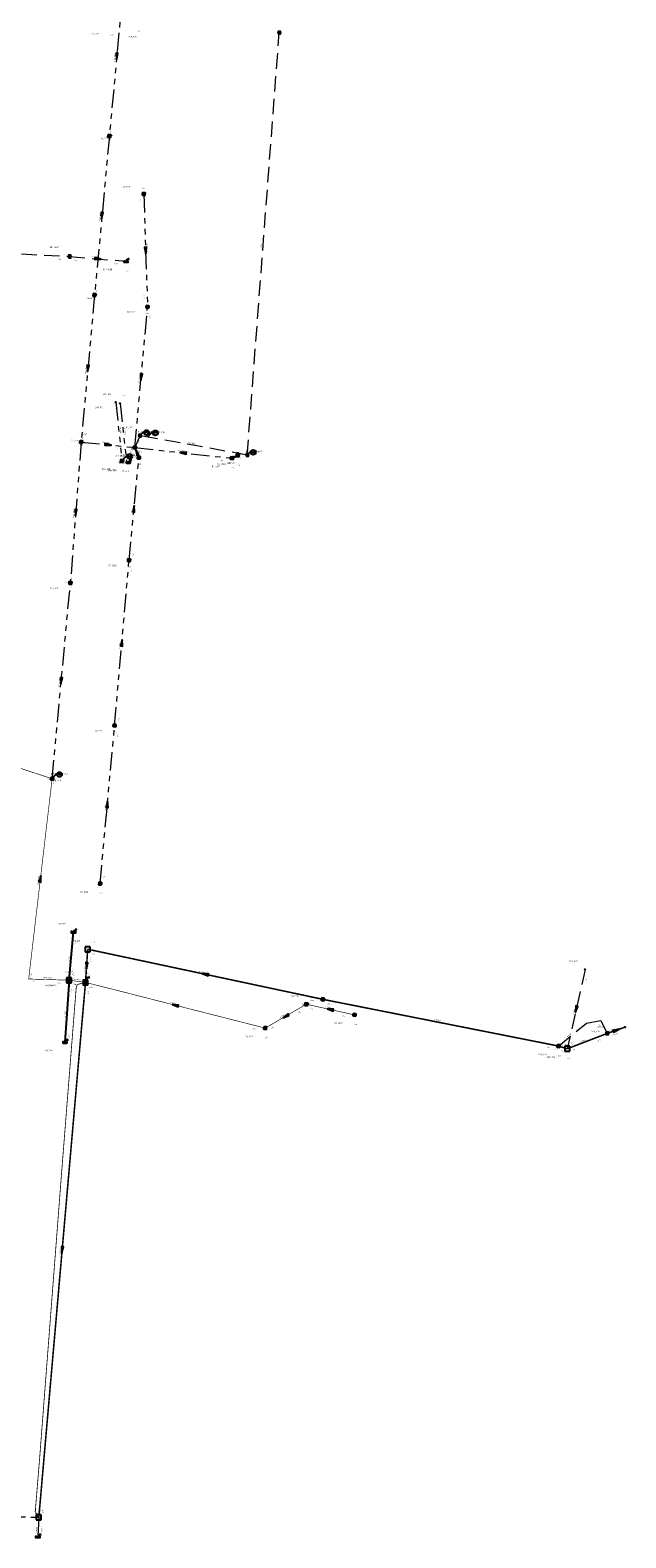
# Model space of a CAD drawing. Header units: metres. Extents: x 253538 to 255020, y 592752 to 593984.
# Tile 5 of 7: x 254248 to 254441, y 593077 to 593566. Entities that reach past the tile are written whole.
import ezdxf
from ezdxf.enums import TextEntityAlignment as Align
from ezdxf.lldxf.tags import DXFTag

# ---------------------------------------------------------------- set-up
doc = ezdxf.new("R2010")
doc.units = ezdxf.units.M
doc.header["$MEASUREMENT"] = 0
doc.linetypes.add('RI-GWA', pattern=[18.45, 6, -1.8, 1.75, -1.8, 1.75, -1.8, 1.75, -1.8])
doc.linetypes.add('RI-HWA', pattern=[7.4, 5, -2.4])
doc.layers.get('0').update_dxf_attribs({"linetype": 'CONTINUOUS'})
doc.layers.get('Defpoints').update_dxf_attribs({"linetype": 'CONTINUOUS', "lineweight": 13})
for name, color, linetype in [('B-ME-RI-KOLK-S', 7, 'CONTINUOUS'), ('B-WE-AL-SITUATIEMETING-S', 7, 'CONTINUOUS'), ('B-WE-RI-RANDVOORWAARDE-G', 104, 'CONTINUOUS'), ('RIO-AFMETINGEN', 8, 'CONTINUOUS'), ('RIO-AFSCHOT', 7, 'CONTINUOUS'), ('RIO-BOK', 8, 'CONTINUOUS'), ('RIO-KNOOP', 7, 'CONTINUOUS')]:
    doc.layers.add(name, color=color, linetype=linetype)
for name, color, linetype, lineweight in [('B-OI-RI-GWA_RIOOLPUT-T18', 6, 'CONTINUOUS', 25), ('B-WE-RI-DRUK-G', 210, 'RI-PERS', 18), ('B-WE-RI-GWA-G', 32, 'RI-GWA', 18), ('B-WE-RI-GWA_HOOFDRIOOL-G', 22, 'RI-GWA', 18), ('B-WE-RI-HWA-G', 152, 'RI-HWA', 18), ('B-WE-RI-HWA_RIOOLPUT-S', 6, 'CONTINUOUS', 25), ('B-WE-RI-VWA_RIOOLPUT_INSPECTIEPUT-S', 6, 'CONTINUOUS', 25), ('B-WE-WH-DUIKER-G', 190, 'CONTINUOUS', 25), ('X-XX-AL-VERWIJZING-S', 7, 'CONTINUOUS', 25)]:
    doc.layers.add(name, color=color, linetype=linetype, lineweight=lineweight)
doc.layers.add('RIO-MAAIVELD', color=7, linetype='CONTINUOUS', true_color=0x136734)
doc.styles.add('Iso', font='iso.shx', dxfattribs={"oblique": 10, "height": 1.8})
doc.styles.add('NLCS-ISO', font='NLCS-ISO.ttf')
doc.styles.add('RIO-TXT', font='isocp.shx')
doc.styles.add('Roelofs', font='segoeui.ttf', dxfattribs={"height": 1.8})
tags = doc.linetypes.add('RI-PERS', pattern='A,7,-2,["P",Standard,S=1.8,R=0,X=-0.5,Y=-0.9],-2,7,-2,[102,NLCS.SHX,S=1,R=180,X=0,Y=0],-2', length=22).pattern_tags.tags
tags[6] = DXFTag(74, 10)

# ---------------------------------------------------------------- blocks, each defined once
blk = doc.blocks.new('K_FIC')
blk.add_circle((0, 0), 0.0625)
at = {"style": 'RIO-TXT', "flags": 1}
blk.add_attdef('RIOLERINGSGEBIED', text='', height=1, dxfattribs=at).set_placement((0, 0), align=Align.CENTER)
blk.add_attdef('KNOOPNAAM', text='', height=1, dxfattribs=at).set_placement((0, 0), align=Align.TOP_CENTER)
blk = doc.blocks.new('K_OVL')
for points in [[(0.6, 0.6), (-0.6, 0.6), (-0.6, -0.6), (0.6, -0.6)], [(1, 1.25), (0.474823, 0.983111), (0.413034, 1.369554)]]:
    blk.add_lwpolyline(points, close=True)
blk.add_arc((0.81571, 0.439293), 0.83139, 77.193131, 168.854604)
blk.add_solid([(-0.6, 0.6), (0.6, 0.6), (-0.6, -0.6), (0.6, -0.6)])
at = {"style": 'RIO-TXT', "flags": 1}
blk.add_attdef('RIOLERINGSGEBIED', text='', height=1, dxfattribs=at).set_placement((0, 0), align=Align.CENTER)
blk.add_attdef('KNOOPNAAM', text='', height=1, dxfattribs=at).set_placement((0, 0), align=Align.TOP_CENTER)
blk = doc.blocks.new('L_VHR')
blk.add_lwpolyline([(-0.5, 0), (0.5, 0), (-0.5, 0.15), (-0.5, -0.15), (0.5, 0)])
blk = doc.blocks.new('K_UTB')
blk.add_lwpolyline([(0.5, 0.15), (0.5, -0.3), (-0.5, -0.3), (-0.5, 0.15), (-0.45, 0.15), (-0.45, -0.25), (0, -0.25), (0.45, -0.25), (0.45, 0.15)], close=True)
blk.add_lwpolyline([(0.85, 0.6), (0.55, 0.65), (0.614828, 0.459583), (0.850842, 0.598937)])
blk.add_arc((0.85, -0.25), 0.85, 90, 180)
at = {"style": 'RIO-TXT', "flags": 1}
blk.add_attdef('RIOLERINGSGEBIED', text='', height=1, dxfattribs=at).set_placement((0, 0), align=Align.CENTER)
blk.add_attdef('KNOOPNAAM', text='', height=1, dxfattribs=at).set_placement((0, 0), align=Align.TOP_CENTER)
blk = doc.blocks.new('B-SRI-PUT_VWA')
h = blk.add_hatch(color=256)
edge = h.paths.add_edge_path()
edge.add_arc((0, 0), 0.32, 0, 360)
blk.add_lwpolyline([(-0.32, 0.32), (0.32, 0.32), (0.32, -0.32), (-0.32, -0.32)], close=True)
at = {"lineweight": -3}
blk.add_lwpolyline([(0.32, -0.32), (0.32, 0.32), (-0.32, 0.32), (-0.32, -0.32)], close=True, dxfattribs=at)
blk.add_circle((0, 0), 0.32, dxfattribs=at)
blk = doc.blocks.new('K_DIV')
for p, q in [((-0.65, 0.65), (-0.65, -0.65)), ((0.65, 0.65), (-0.65, 0.65)), ((0.65, -0.65), (0.65, 0.65)), ((-0.65, -0.65), (0.65, -0.65))]:
    blk.add_line(p, q)
at = {"style": 'RIO-TXT', "flags": 1}
blk.add_attdef('RIOLERINGSGEBIED', text='', height=1, dxfattribs=at).set_placement((0, 0), align=Align.CENTER)
blk.add_attdef('KNOOPNAAM', text='', height=1, dxfattribs=at).set_placement((0, 0), align=Align.TOP_CENTER)
blk = doc.blocks.new('SRI-PUT_INSPECTIE-SO')
at = {"lineweight": -3, "flags": 128}
blk.add_lwpolyline([(-2, -2), (2, -2), (2, 2), (-2, 2)], close=True, dxfattribs=at)
at = {"lineweight": -3, "ltscale": 1.5}
blk.add_circle((0, 0), 2, dxfattribs=at)
at = {"ltscale": 0.1, "style": 'NLCS-ISO'}
blk.add_text('I', height=2.5, dxfattribs=at).set_placement((0, 0), align=Align.MIDDLE_CENTER)
blk = doc.blocks.new('SAL-VERWIJZING_DETAIL_LINKSONDER-SO')
for p, q in [((0.7, 2.1), (0, 0)), ((0, 0), (2.1, 0.7)), ((2.1, 0.7), (0.7, 2.1)), ((11.3, 11.3), (1.4, 1.4)), ((31.3, 11.3), (11.3, 11.3))]:
    blk.add_line(p, q)
blk.add_circle((23.3, 11.3), 8)
at = {"lineweight": 50, "style": 'NLCS-ISO'}
blk.add_attdef('...', text='', height=5, dxfattribs=at).set_placement((23.3, 10), align=Align.BOTTOM_CENTER)
at = {"lineweight": 25, "style": 'NLCS-ISO'}
blk.add_attdef('..', text='', height=2.5, dxfattribs=at).set_placement((23.3, 10.1), align=Align.TOP_CENTER)
blk = doc.blocks.new('Q23-S')
blk.add_lwpolyline([(-1.5, 0), (1.5, 0), (1.5, 3), (-1.5, 3)], close=True)
at = {"flags": 128}
for points in [[(-1.5, 0), (1.5, 3)], [(1.5, 0), (-1.5, 3)]]:
    blk.add_lwpolyline(points, dxfattribs=at)
at = {"style": 'Roelofs'}
blk.add_attdef('HOOGTE', text='', height=1.8, dxfattribs=at).set_placement((2.3, 1.5), align=Align.MIDDLE_LEFT)
blk = doc.blocks.new('SAL-MEETPUNT_MARKER-SO')
at = {"layer": 'Defpoints', "color": 0, "linetype": 'ByBlock', "lineweight": -2}
blk.add_point((0, 0), dxfattribs=at)

msp = doc.modelspace()

# ---------------------------------------------------------------- linework, layer by layer
at = {"layer": 'B-WE-RI-DRUK-G', "const_width": 0.25}
msp.add_lwpolyline([(254250.5, 593083.33), (254249.63, 593084.03), (254249.49, 593084.99), (254249.42, 593085.5), (254249.42, 593085.95), (254249.46, 593086.66), (254250.7, 593101.76), (254257.78, 593193.73), (254262.59, 593254.59), (254262.69, 593255.55), (254262.91, 593256.13), (254263.22, 593256.38), (254265.66, 593257.02)], dxfattribs=at)
at = {"layer": 'B-WE-RI-GWA-G'}
for points in [[(254278.24, 593583.62), (254273.41, 593531.78)], [(254273.41, 593531.78), (254268.61, 593480.19)], [(254284.59, 593512.96), (254285.82, 593476.35)], [(254268.61, 593480.19), (254264.24, 593432.45)], [(254281.7, 593430.66), (254285.82, 593476.35)], [(254275.5, 593445.38), (254277.52, 593426.3)], [(254276.88, 593444.99), (254279.01, 593426.05)], [(254264.24, 593432.45), (254260.75, 593386.69)], [(254264.24, 593432.45), (254281.7, 593430.66)], [(254281.7, 593430.66), (254313.25, 593427.2)], [(254281.7, 593430.66), (254283.02, 593427.39)], [(254279.81, 593394.05), (254283.02, 593427.39)], [(254315.1, 593428.1), (254313.25, 593427.2)], [(254275.12, 593340.42), (254279.81, 593394.05)], [(254254.82, 593323.14), (254260.75, 593386.69)], [(254270.42, 593289.09), (254275.12, 593340.42)], [(254270.42, 593289.09), (254275.12, 593340.42)], [(254236.58, 593083.84), (254250.5, 593083.33)], [(254250.48, 593083.26), (254250.19, 593077.06)]]:
    msp.add_lwpolyline(points, dxfattribs=at)
at = {"layer": 'B-WE-RI-GWA_HOOFDRIOOL-G', "const_width": 0.2}
msp.add_lwpolyline([(254192.83, 593343.41), (254192.83, 593343.41), (254254.82, 593323.14), (254247.2, 593258.11), (254260.32, 593257.73), (254265.66, 593257.02), (254324.02, 593242.18), (254337.41, 593249.92), (254353.06, 593246.46)], dxfattribs=at)
at = {"layer": 'B-WE-RI-HWA-G'}
for points in [[(254318.22, 593428.22), (254328.61, 593565.38)], [(254215.31, 593495.04), (254260.33, 593492.72)], [(254260.5, 593492.67), (254278.83, 593491.14)], [(254283.34, 593434.5), (254279.6, 593425.92)], [(254318.22, 593428.22), (254283.34, 593434.5)], [(254427.98, 593261.25), (254422.16, 593235.46)], [(254419.33, 593236.35), (254428.45, 593243.78), (254433.14, 593244.61), (254435.17, 593240.45)]]:
    msp.add_lwpolyline(points, dxfattribs=at)
at = {"layer": 'B-WE-RI-RANDVOORWAARDE-G', "const_width": 0.5}
for points in [[(254266.38, 593267.78), (254265.66, 593257.02)], [(254266.38, 593267.78), (254265.66, 593257.02)], [(254266.38, 593267.78), (254342.75, 593251.52)], [(254266.38, 593267.78), (254342.75, 593251.52)], [(254250.5, 593083.33), (254265.66, 593257.02)], [(254342.75, 593251.52), (254419.33, 593236.35)], [(254435.17, 593240.45), (254440.98, 593242.5)], [(254422.16, 593235.46), (254435.17, 593240.45)], [(254419.33, 593236.35), (254422.16, 593235.46)]]:
    msp.add_lwpolyline(points, dxfattribs=at)
at = {"layer": 'B-WE-WH-DUIKER-G'}
for points in [[(254260.32, 593257.73), (254261.78, 593273.41)], [(254260.32, 593257.73), (254261.78, 593273.41)], [(254260.32, 593257.73), (254258.98, 593237.63)], [(254260.32, 593257.73), (254258.98, 593237.63)]]:
    msp.add_lwpolyline(points, dxfattribs=at)

# ---------------------------------------------------------------- block references
at = {"layer": 'B-ME-RI-KOLK-S', "xscale": 0.2, "yscale": 0.2, "zscale": 0.2}
for p in [(254315.11, 593428.23, -0.73), (254315.11, 593428.22, -0.73)]:
    msp.add_blockref('Q23-S', p, dxfattribs=at).add_auto_attribs({'HOOGTE': '-0.73'})
at = {"layer": 'B-WE-AL-SITUATIEMETING-S', "xscale": 0.2, "yscale": 0.2, "zscale": 0.2}
for p in [(254273.44, 593531.75, -0.51), (254268.56, 593480.17, -0.53), (254283.15, 593434.38, -0.32), (254286.01, 593434.27, -0.32), (254286.01, 593434.27, -0.32), (254264.19, 593432.5, -0.56), (254281.69, 593430.69, -0.29), (254277.69, 593426.66, -0.56), (254282.98, 593427.42, -0.27), (254313.3, 593427.08, -0.33), (254315.11, 593428.23, -0.73), (254315.11, 593428.22, -0.73), (254317.84, 593427.97, 0.36), (254260.72, 593386.7, -0.59), (254254.89, 593323.39, -0.5)]:
    msp.add_blockref('SAL-MEETPUNT_MARKER-SO', p, dxfattribs=at)
at = {"layer": 'B-WE-RI-HWA_RIOOLPUT-S', "xscale": 0.2, "yscale": 0.2, "zscale": 0.2}
for p in [(254328.61, 593565.38), (254260.5, 593492.67), (254283.34, 593434.5), (254318.22, 593428.22)]:
    msp.add_blockref('SRI-PUT_INSPECTIE-SO', p, dxfattribs=at)
at = {"layer": 'B-WE-RI-VWA_RIOOLPUT_INSPECTIEPUT-S', "xscale": 1.25, "yscale": 1.25, "zscale": 1.25, "rotation": 84}
for p in [(254273.41, 593531.78), (254284.59, 593512.96), (254268.61, 593480.19), (254285.82, 593476.35), (254264.24, 593432.45), (254281.7, 593430.66), (254277.52, 593426.3), (254283.02, 593427.39), (254313.25, 593427.2), (254315.1, 593428.1), (254279.81, 593394.05), (254260.75, 593386.69), (254275.12, 593340.42), (254275.12, 593340.42), (254254.82, 593323.14), (254254.82, 593323.14), (254270.42, 593289.09), (254270.42, 593289.09), (254260.32, 593257.73), (254260.32, 593257.73), (254337.41, 593249.92), (254337.41, 593249.92), (254342.75, 593251.52), (254342.75, 593251.52), (254353.06, 593246.46), (254353.06, 593246.46), (254324.02, 593242.18), (254324.02, 593242.18), (254435.17, 593240.45), (254419.33, 593236.35)]:
    msp.add_blockref('B-SRI-PUT_VWA', p, dxfattribs=at)
at = {"layer": 'RIO-AFSCHOT'}
for p, xscale, yscale, zscale, rotation in [((254275.82, 593557.68), 1.999999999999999, 1.999999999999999, 1.999999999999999, 264.6596), ((254271, 593505.96), 2, 2, 2, 264.6738), ((254285.21, 593494.65), 2, 2, 2, 271.9509), ((254269.67, 593491.92), 2, 2, 2, 355.136), ((254266.42, 593456.33), 2, 2, 2, 264.7689), ((254283.76, 593453.52), 1.999999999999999, 1.999999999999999, 1.999999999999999, 264.8128), ((254272.96, 593431.58), 2, 2, 2, 354.1113), ((254282.36, 593429.03), 2, 2, 2, 112.0466), ((254297.46, 593428.93), 2, 2, 2, 173.6704), ((254314.17, 593427.62), 0.819, 0.819, 0.819, 25.44889999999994), ((254262.49, 593409.57), 2, 2, 2, 265.6357), ((254281.42, 593410.71), 1.999999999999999, 1.999999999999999, 1.999999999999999, 84.47), ((254277.46, 593367.24), 2, 2, 2, 84.99450000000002), ((254257.78, 593354.9), 2, 2, 2, 264.6499), ((254272.77, 593314.77), 2, 2, 2, 84.7467), ((254272.77, 593314.77), 2, 2, 2, 84.7467), ((254251.01, 593290.62), 2, 2, 2, 83.31500000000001), ((254251.01, 593290.62), 2, 2, 2, 83.31500000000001), ((254266.03, 593262.41), 2, 2, 2, 266.1666), ((254266.03, 593262.41), 2, 2, 2, 266.1666), ((254304.58, 593259.67), 2, 2, 2, 167.989), ((254304.58, 593259.67), 2, 2, 2, 167.989), ((254294.85, 593249.59), 2, 2, 2, 165.7229), ((254294.85, 593249.59), 2, 2, 2, 165.7229), ((254345.23, 593248.19), 2, 2, 2, 167.6316), ((254345.23, 593248.19), 2, 2, 2, 167.6316), ((254425.08, 593248.32), 2, 2, 2, 257.2542), ((254330.71, 593246.04), 2, 2, 2, 209.9947), ((254330.71, 593246.04), 2, 2, 2, 209.9947), ((254438.07, 593241.47), 2, 2, 2, 19.7829), ((254258.08, 593170.17), 1.999999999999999, 1.999999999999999, 1.999999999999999, 264.9972)]:
    msp.add_blockref('L_VHR', p, dxfattribs=dict(at, xscale=xscale, yscale=yscale, zscale=zscale, rotation=rotation))
at = {"layer": 'RIO-KNOOP', "xscale": 1.25, "yscale": 1.25, "zscale": 1.25}
for name, p in [('K_UTB', (254278.83, 593491.14)), ('K_FIC', (254275.5, 593445.38)), ('K_FIC', (254276.88, 593444.99)), ('K_FIC', (254279.01, 593426.05)), ('K_UTB', (254279.6, 593425.92)), ('K_UTB', (254261.78, 593273.41)), ('K_UTB', (254261.78, 593273.41)), ('K_DIV', (254266.38, 593267.78)), ('K_DIV', (254266.38, 593267.78)), ('K_DIV', (254260.32, 593257.73)), ('K_DIV', (254260.32, 593257.73)), ('K_OVL', (254265.66, 593257.02)), ('K_OVL', (254265.66, 593257.02)), ('K_FIC', (254427.98, 593261.25)), ('K_UTB', (254258.98, 593237.63)), ('K_UTB', (254258.98, 593237.63)), ('K_FIC', (254440.98, 593242.5)), ('K_DIV', (254422.16, 593235.46)), ('K_DIV', (254250.5, 593083.33)), ('K_FIC', (254250.48, 593083.26)), ('K_UTB', (254250.19, 593077.06))]:
    msp.add_blockref(name, p, dxfattribs=at)
at = {"layer": 'X-XX-AL-VERWIJZING-S', "xscale": 0.1, "yscale": 0.1, "zscale": 0.1}
for p, values in [((254283.15, 593434.38, -0.32), {'...': 'NIET-ZICHTBAAR', '..': '-0.32'}), ((254286.01, 593434.27, -0.32), {'...': 'ONDER-SCHUTTING', '..': '-0.32'}), ((254317.84, 593427.97, 0.36), {'...': 'NIET-ZICHTBAAR', '..': '0.36'}), ((254277.69, 593426.66, -0.56), {'...': 'NIET-ZICHTBAAR', '..': '-0.56'}), ((254254.89, 593323.39, -0.5), {'...': 'NIETZICHTBAAR', '..': '-0.50'})]:
    msp.add_blockref('SAL-VERWIJZING_DETAIL_LINKSONDER-SO', p, dxfattribs=at).add_auto_attribs(values)

# ---------------------------------------------------------------- texts
at = {"layer": 'B-OI-RI-GWA_RIOOLPUT-T18', "color": 2, "style": 'Iso', "oblique": 10}
for s, p in [('509_106', (254270.22, 593564.63)), ('509_108', (254282.22, 593563.67)), ('50_440', (254272.81, 593530.64)), ('50_1246', (254280.13, 593514.95)), ('501_1649', (254256.94, 593495.31)), ('501_1650', (254274.26, 593488.06)), ('50_441', (254268.06, 593478.79)), ('50_1345', (254281.73, 593474.27)), ('500_916', (254271.4, 593443.28)), ('500_914', (254273.95, 593447.61)), ('500_911', (254280.86, 593436.8)), ('50_442', (254263.45, 593432.6)), ('500_915', (254273.59, 593423.22)), ('50_1324', (254277.76, 593427.6)), ('50_1343', (254278.93, 593425.28)), ('50_1347', (254309.31, 593424.1)), ('50_1344', (254311.18, 593424.99)), ('500_912', (254314.29, 593425.17)), ('500_913', (254275.08, 593422.99)), ('500_910', (254275.67, 593422.82)), ('50_1342', (254275.71, 593391.97)), ('50_1325', (254256.65, 593384.57)), ('50_1341', (254271.02, 593338.33)), ('50_1341', (254271.02, 593338.33)), ('50_443', (254257.68, 593322.14)), ('50_1340', (254266.48, 593286.03)), ('50_1340', (254266.48, 593286.03)), ('50_1706', (254259.29, 593275.69)), ('50_1706', (254259.29, 593275.69)), ('509_201', (254263.9, 593270.1)), ('509_201', (254263.9, 593270.1)), ('509_207', (254425.5, 593263.53)), ('50_1705', (254261.74, 593260)), ('50_1705', (254261.74, 593260)), ('50_1704a', (254255.58, 593255.67)), ('50_1704a', (254255.58, 593255.67)), ('50_1704', (254256.22, 593255.67)), ('50_1704', (254256.22, 593255.67)), ('50_1336', (254334.92, 593252.21)), ('50_1336', (254334.92, 593252.21)), ('509_202', (254338.66, 593249.45)), ('509_202', (254338.66, 593249.45)), ('50_1337', (254349.12, 593243.39)), ('50_1337', (254349.12, 593243.39)), ('509_206', (254434.46, 593242.11)), ('50_1335', (254320.09, 593239.09)), ('50_1335', (254320.09, 593239.09)), ('509_205', (254432.74, 593240.74)), ('50_1707', (254255.04, 593234.56)), ('50_1707', (254255.04, 593234.56)), ('509_203', (254415.39, 593233.27)), ('509_204', (254418.23, 593232.35))]:
    msp.add_text(s, height=0.5, dxfattribs=at).set_placement(p, align=Align.BOTTOM_RIGHT)
at = {"layer": 'RIO-AFMETINGEN', "style": 'Iso', "oblique": 10}
for s, rotation, p in [('Beton %%C300', 84.6596, (254275.23, 593555.84)), ('Beton %%C300', 84.6738, (254270.41, 593504.12)), ('ø S500', 355.136, (254267.82, 593492.48)), ('PVC %%C250', 271.9509, (254285.56, 593496.55)), ('ø 200', 85.6578, (254322.89, 593495.22)), ('Beton %%C300', 84.7689, (254265.84, 593454.48)), ('PVC %%C250', 84.8128, (254283.19, 593451.67)), ('PVC %%C400', 276.055, (254276.74, 593437.49)), ('PVC %%C400', 276.4283, (254278.17, 593437.19)), ('PVC %%C250', 354.1113, (254271.13, 593432.18)), ('PVC %%C250', 66.4094, (254280.35, 593428.62)), ('PVC %%C200', 292.0466, (254282.02, 593430.93)), ('PVC %%C160', 353.6704, (254295.63, 593429.54)), ('PVC %%C200', 349.8553, (254299, 593432.11)), ('ø P160', 25.4489, (254312.3, 593427.17)), ('Beton %%C300', 85.6357, (254261.94, 593407.72)), ('ø P200', 84.47, (254280.84, 593408.87)), ('ø P200', 84.9945, (254276.9, 593365.39)), ('Beton %%C800', 84.6499, (254257.21, 593353.05)), ('ø P200', 84.7467, (254272.19, 593312.92)), ('ø P200', 84.7467, (254272.19, 593312.92)), ('Beton %%C800', 83.315, (254250.37, 593288.8)), ('ø B800', 83.315, (254250.37, 593288.8)), ('ø P500', 84.6515, (254260.48, 593263.73)), ('ø P500', 84.6515, (254260.48, 593263.73)), ('Beton %%C800', 358.4284, (254251.88, 593258.39)), ('Beton %%C800', 358.4284, (254251.88, 593258.39)), ('Beton %%C800', 352.1257, (254261.18, 593258.05)), ('ø G1000', 86.1666, (254265.48, 593260.28)), ('ø G1000', 86.1666, (254265.48, 593260.28)), ('ø G1000', 347.989, (254302.55, 593260.53)), ('ø G1000', 347.989, (254302.55, 593260.53)), ('ø P300', 345.7229, (254293.12, 593250.47)), ('ø P300', 345.7229, (254293.12, 593250.47)), ('ø B200', 347.6316, (254343.47, 593248.98)), ('ø B200', 347.6316, (254343.47, 593248.98)), ('ø P200', 77.2542, (254424.26, 593246.57)), ('ø P500', 86.1526, (254259.11, 593245.84)), ('ø P500', 86.1526, (254259.11, 593245.84)), ('ø P300', 29.9947, (254328.88, 593245.44)), ('ø P300', 29.9947, (254328.88, 593245.44)), ('ø G1000', 348.779, (254379, 593244.78)), ('ø P250', 39.0213, (254422.16, 593239.17)), ('ø G1000', 21.0354, (254426.5, 593237.53)), ('ø G1000', 19.7829, (254435.9, 593241.12)), ('ø 1000', 342.0524, (254419.06, 593236.85)), ('ø B1000', 84.9972, (254257.49, 593168.05)), ('ø H160', 320.86, (254248.85, 593085.16)), ('ø B800', 87.3002, (254249.85, 593078.3))]:
    msp.add_text(s, height=0.36, rotation=rotation, dxfattribs=at).set_placement(p)
at = {"layer": 'RIO-BOK', "style": 'Iso', "oblique": 10}
for s, rotation, p in [('-1.20', 355.4265, (254282.06, 593565.78)), ('-1.45', 84.6596, (254273.99, 593532.33)), ('-1.44', 84.6738, (254273.73, 593529.97)), ('-1.21', 271.9509, (254283.34, 593511.59)), ('-1.86', 357.0487, (254256.44, 593491.63)), ('-2.69', 355.136, (254261.69, 593491.3)), ('-2.82', 355.136, (254274.74, 593490.19)), ('-1.51', 84.7689, (254269.02, 593478.42)), ('-1.52', 84.6738, (254269.22, 593480.9)), ('-1.28', 271.9509, (254284.42, 593480.31)), ('-1.90', 84.8128, (254286.76, 593472.26)), ('-1.62', 84.7689, (254264.79, 593433.02)), ('-1.64', 85.6357, (254264.64, 593430.62)), ('-1.42', 354.1113, (254264.75, 593431.91)), ('-1.95', 354.1113, (254277.58, 593429.81)), ('-1.77', 292.0466, (254280.32, 593430.59)), ('-1.90', 292.0466, (254280.97, 593428.99)), ('-1.96', 84.8128, (254283.1, 593431.86)), ('-1.96', 353.6704, (254282.84, 593429.25)), ('-1.72', 84.47, (254283.94, 593423.26)), ('-1.50', 353.6704, (254309.12, 593426.35)), ('-1.50', 25.4489, (254312.06, 593425.18)), ('-1.49', 25.4489, (254314.97, 593426.57)), ('-1.67', 84.47, (254281.23, 593395.23)), ('-1.67', 84.9945, (254280.76, 593389.96)), ('-1.73', 84.6499, (254261.1, 593384.84)), ('-1.74', 85.6357, (254261.3, 593387.23)), ('-1.56', 84.9945, (254276.53, 593341.6)), ('-1.56', 84.9945, (254276.53, 593341.6)), ('-1.55', 84.7467, (254276.05, 593336.32)), ('-1.55', 84.7467, (254276.05, 593336.32)), ('-2.19', 342.0047, (254252.99, 593322.93)), ('-2.25', 84.6499, (254255.34, 593323.81)), ('-2.12', 83.315, (254255.34, 593321.19)), ('-1.44', 84.7467, (254271.82, 593290.29)), ('-1.44', 84.7467, (254271.82, 593290.29)), ('-2.10', 84.6515, (254262.7, 593269.28)), ('-2.10', 84.6515, (254262.7, 593269.28)), ('-2.47', 86.1666, (254267.42, 593263.71)), ('-2.47', 86.1666, (254267.42, 593263.71)), ('-2.93', 347.989, (254267.39, 593266.25)), ('-2.93', 347.989, (254267.39, 593266.25)), ('-2.04', 83.315, (254248.03, 593258.76)), ('-2.04', 358.4284, (254247.76, 593257.33)), ('-2.10', 84.6515, (254261.74, 593258.93)), ('-2.10', 84.6515, (254261.74, 593258.93)), ('-2.50', 86.1666, (254267.05, 593258.23)), ('-2.50', 86.1666, (254267.05, 593258.23)), ('-2.00', 77.2542, (254428.36, 593257.03)), ('-2.13', 358.4284, (254256.29, 593256.58)), ('-2.13', 358.4284, (254256.29, 593256.58)), ('-2.10', 86.1526, (254261.34, 593253.68)), ('-2.10', 86.1526, (254261.34, 593253.68)), ('-1.95', 352.1257, (254261.43, 593256.29)), ('-1.95', 352.1257, (254261.43, 593256.29)), ('-1.95', 352.1257, (254261.53, 593256.28)), ('-1.95', 352.1257, (254261.53, 593256.28)), ('-2.46', 84.9972, (254266.62, 593252.92)), ('-2.46', 84.9972, (254266.62, 593252.92)), ('-2.00', 345.7229, (254266.61, 593255.44)), ('-2.00', 345.7229, (254266.61, 593255.44)), ('-1.22', 29.9947, (254334.6, 593246.77)), ('-1.22', 29.9947, (254334.6, 593246.77)), ('-1.23', 347.6316, (254338.4, 593248.35)), ('-1.23', 347.6316, (254338.4, 593248.35)), ('-2.58', 347.989, (254338.59, 593251.15)), ('-2.58', 347.989, (254338.59, 593251.15)), ('-2.58', 348.779, (254343.78, 593250.01)), ('-2.58', 348.779, (254343.78, 593250.01)), ('-1.14', 347.6316, (254348.87, 593246.06)), ('-1.14', 347.6316, (254348.87, 593246.06)), ('-2.19', 295.9098, (254432.24, 593243.46)), ('-2.10', 86.1526, (254260.35, 593238.85)), ('-2.10', 86.1526, (254260.35, 593238.85)), ('-1.37', 345.7229, (254319.83, 593241.93)), ('-1.37', 345.7229, (254319.83, 593241.93)), ('-1.32', 29.9947, (254325.8, 593241.69)), ('-1.32', 29.9947, (254325.8, 593241.69)), ('-2.19', 21.0354, (254431.89, 593237.78)), ('-2.19', 19.7829, (254436.82, 593239.65)), ('-2.22', 19.7829, (254437.65, 593239.94)), ('-2.58', 348.779, (254415.15, 593235.9)), ('-2.19', 342.0524, (254417.95, 593235.43)), ('-2.19', 342.0524, (254420.16, 593234.71)), ('-2.19', 39.0213, (254421.15, 593236.16)), ('-2.19', 77.2542, (254423.71, 593236.41)), ('-2.19', 21.0354, (254423.84, 593234.68)), ('-3.05', 84.9972, (254251.9, 593084.49)), ('-2.57', 87.3002, (254251.55, 593078.32)), ('-2.57', 87.3002, (254251.59, 593079.19))]:
    msp.add_text(s, height=0.36, rotation=rotation, dxfattribs=at).set_placement(p)
at = {"layer": 'RIO-MAAIVELD', "style": 'Iso', "oblique": 10}
for s, p in [('-0.15', (254273.7, 593564.39)), ('-***', (254273.41, 593531.78)), ('0.00', (254283.99, 593514.72)), ('-0.51', (254278.38, 593487.82)), ('-***', (254268.61, 593480.19)), ('-0.25', (254285.2, 593474.03)), ('-0.15', (254274.87, 593443.04)), ('-0.15', (254277.43, 593447.38)), ('-0.45', (254264.79, 593434.86)), ('-0.22', (254281.24, 593427.36)), ('-0.18', (254282.4, 593425.04)), ('-0.25', (254312.79, 593423.86)), ('-0.04', (254314.66, 593424.75)), ('-0.15', (254277.07, 593422.98)), ('-0.15', (254278.56, 593422.75)), ('-0.26', (254279.18, 593391.73)), ('-0.50', (254258.83, 593386.55)), ('-0.27', (254274.49, 593338.09)), ('-0.27', (254274.49, 593338.09)), ('-***', (254254.82, 593323.14)), ('-0.22', (254269.96, 593285.79)), ('-0.22', (254269.96, 593285.79)), ('-0.32', (254267.38, 593269.86)), ('-0.32', (254267.38, 593269.86)), ('-***', (254247.2, 593258.11)), ('0.28', (254265.6, 593259.76)), ('0.28', (254265.6, 593259.76)), ('-0.24', (254259.69, 593255.43)), ('-0.24', (254259.69, 593255.43)), ('0.02', (254338.78, 593251.97)), ('0.02', (254338.78, 593251.97)), ('0.18', (254352.98, 593243.15)), ('0.18', (254352.98, 593243.15)), ('0.01', (254323.95, 593238.85)), ('0.01', (254323.95, 593238.85)), ('0.30', (254419.25, 593233.03)), ('0.30', (254422.09, 593232.11)), ('-0.28', (254249.86, 593085.07))]:
    msp.add_text(s, height=0.36, dxfattribs=at).set_placement(p)

doc.saveas('drawing.dxf')
